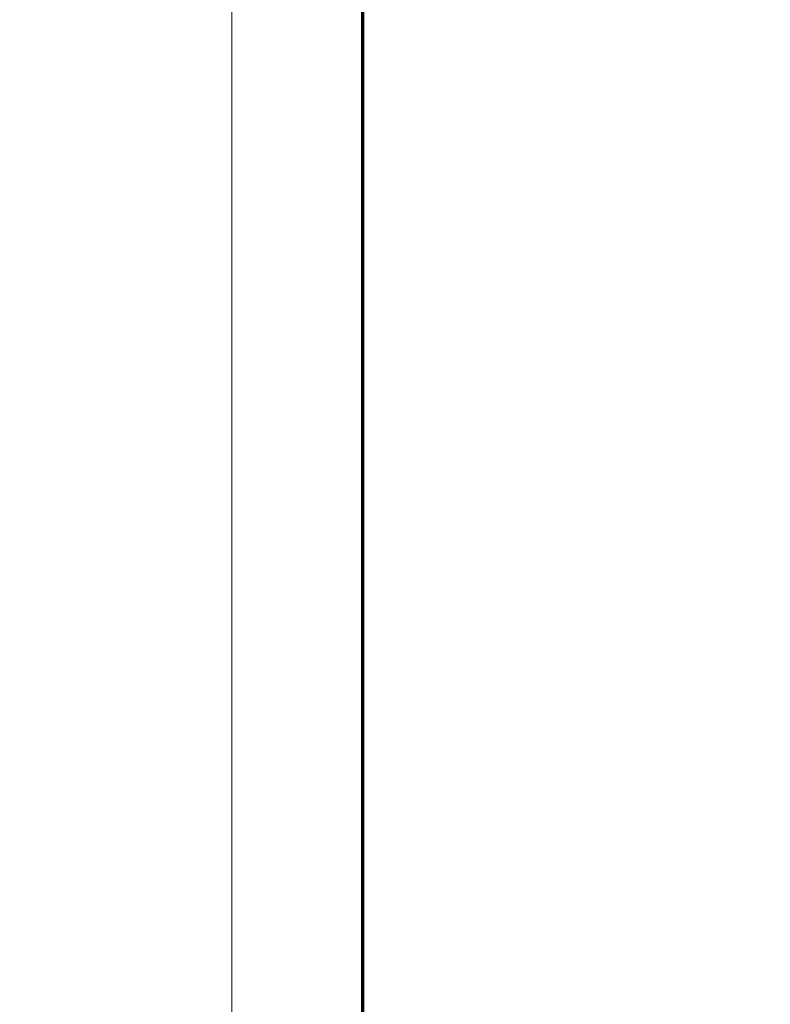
# Model space of a CAD drawing. Extents: x -4445 to 1909585, y 1860 to 289234.
# Tile 99 of 110: x 709070 to 720560, y 194308 to 209371. Entities that reach past the tile are written whole.
import ezdxf

# ---------------------------------------------------------------- set-up
doc = ezdxf.new("R2010")
doc.units = 0
doc.header["$LTSCALE"] = 0.5
doc.header["$MEASUREMENT"] = 0
doc.layers.get('0').update_dxf_attribs({"linetype": 'CONTINUOUS', "lineweight": 18})
doc.styles.add('Isocpeur', font='isocpeui.ttf', dxfattribs={"height": 250})

msp = doc.modelspace()

# ---------------------------------------------------------------- linework, layer by layer
at = {"linetype": 'ByBlock', "lineweight": 20, "ltscale": 10}
msp.add_lwpolyline([(712318.621, 185814.276), (771718.621, 185814.276), (771718.621, 227814.276), (712318.621, 227814.276)], close=True, dxfattribs=at)
msp.add_lwpolyline([(712318.621, 185814.276), (771718.621, 185814.276), (771718.621, 227814.276), (712318.621, 227814.276)], close=True, dxfattribs=at)
at = {"ltscale": 10, "const_width": 50}
msp.add_lwpolyline([(714318.621, 186314.276), (771218.621, 186314.276), (771218.621, 227314.276), (714318.621, 227314.276)], close=True, dxfattribs=at)
msp.add_lwpolyline([(714318.621, 186314.276), (771218.621, 186314.276), (771218.621, 227314.276), (714318.621, 227314.276)], close=True, dxfattribs=at)

# ---------------------------------------------------------------- texts
at = {"color": 7, "lineweight": 50, "char_height": 250, "attachment_point": 4, "style": 'Isocpeur'}
for s, insert, width in [('\\pi2991.4444;{\\C0;Ссылочные документы}', (139553.599, 203614.276), 9505.04788), ('\\pi2752.61864;{\\C0;Прилагаемые документы}', (139553.599, 201264.584), 9505.04788), ('\\pi163.06818;{\\C0;Основные показатели систем водоснабжения и \\P\\pi2964.29924;канализации}', (139390.71, 198649.49), 8000)]:
    msp.add_mtext(s, dxfattribs=dict(at, insert=insert, width=width))

doc.saveas('drawing.dxf')
